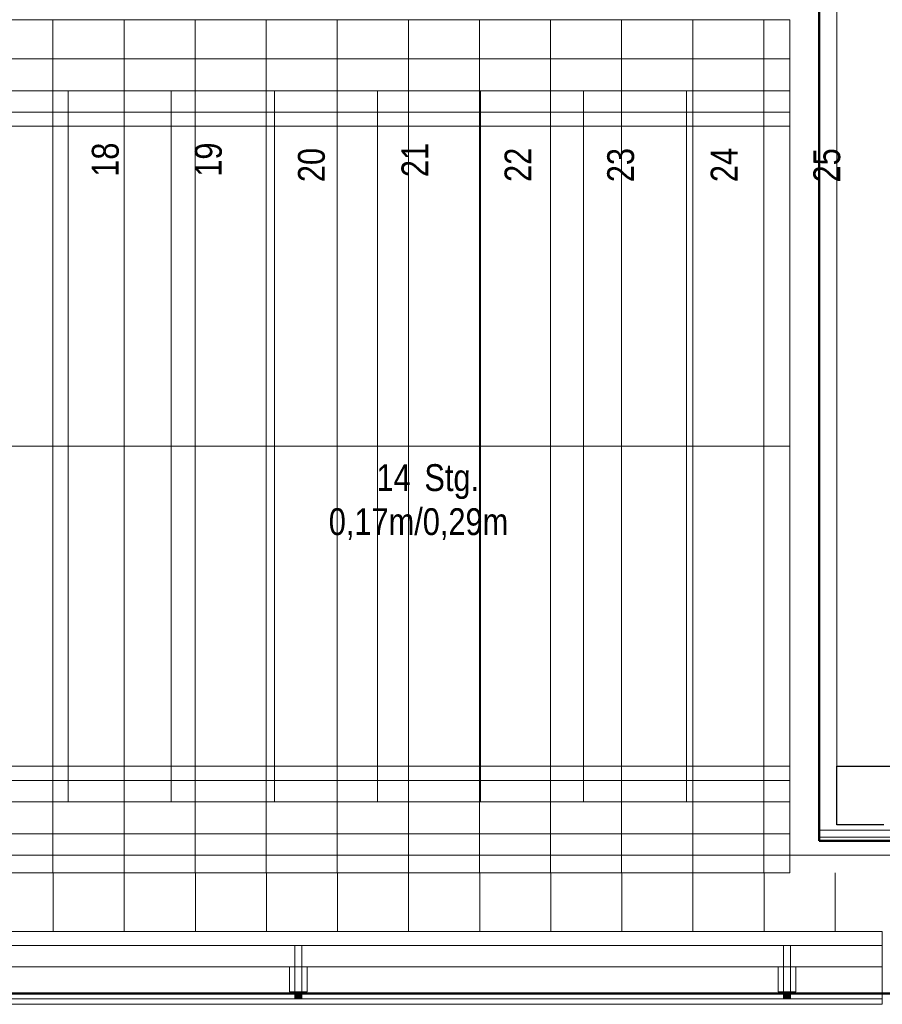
# Model space of a CAD drawing. Extents: x -620 to 300, y 62 to 1107.
# Tile 36 of 109: x -17 to 31, y 203 to 258. Entities that reach past the tile are written whole.
import ezdxf
from ezdxf.lldxf.tags import DXFTag

# ---------------------------------------------------------------- set-up
doc = ezdxf.new("R2010")
doc.units = 0
doc.layers.get('0').update_dxf_attribs({"lineweight": 35})
for name, color, linetype, lineweight, true_color in [('30 -33 Aussenwände- 7 Fassade_ Elemente', 7, 'Continuous', 9, 0x00aacc), ('30 -34 Innenwände- 6 Elemente', 7, 'Continuous', 9, 0xff6633), ('30 -35 Decken- 2.2 Treppen Außen', 7, 'Continuous', 9, 0x009999), ('30 -36 Dächer- 3 Dachbeläge', 7, 'Continuous', 15, 0x9999ff), ('30 -36 Dächer- 4 Dachbekleidungen', 7, 'Continuous', 9, 0xccccff), ('70 -75 Raumstempel- 1 Raumstempel', 1, 'Continuous', 50, 0xff0000)]:
    doc.layers.add(name, color=color, linetype=linetype, lineweight=lineweight, true_color=true_color)
doc.layers.add('60- 61 allgemeine Ausstattung- 4 Terrassen', color=7, linetype='Continuous', lineweight=9)
doc.layers.add('70 -71 Achsen- 1 Gebäudeachsen', color=7, linetype='STRICHPUNKT2-A06G9G5P8I', lineweight=18)
doc.styles.get("Standard").update_dxf_attribs({"font": 'ARIALN.TTF'})
tags = doc.linetypes.add('grob-A06G9G5Q8I', pattern=[14, 3, -8, 3]).pattern_tags.tags
tags[8:9] = [DXFTag(74, 4), DXFTag(75, 0), DXFTag(340, '0'), DXFTag(46, 0.0), DXFTag(50, 0.0), DXFTag(44, 0.0), DXFTag(45, 0.0)]
tags[6:7] = [DXFTag(74, 4), DXFTag(75, 0), DXFTag(340, '0'), DXFTag(46, 0.0), DXFTag(50, 0.0), DXFTag(44, 0.0), DXFTag(45, 0.0)]
tags[4:5] = [DXFTag(74, 4), DXFTag(75, 0), DXFTag(340, '0'), DXFTag(46, 0.0), DXFTag(50, 0.0), DXFTag(44, 0.0), DXFTag(45, 0.0)]
tags = doc.linetypes.add('STRICHPUNKT2-A06G9G5P8I', pattern=[12.7, 6.35, -3.175, 0, -3.175]).pattern_tags.tags
tags[10:11] = [DXFTag(74, 4), DXFTag(75, 0), DXFTag(340, '0'), DXFTag(46, 0.0), DXFTag(50, 0.0), DXFTag(44, 0.0), DXFTag(45, 0.0)]
tags[8:9] = [DXFTag(74, 4), DXFTag(75, 0), DXFTag(340, '0'), DXFTag(46, 0.0), DXFTag(50, 0.0), DXFTag(44, 0.0), DXFTag(45, 0.0)]
tags[6:7] = [DXFTag(74, 4), DXFTag(75, 0), DXFTag(340, '0'), DXFTag(46, 0.0), DXFTag(50, 0.0), DXFTag(44, 0.0), DXFTag(45, 0.0)]
tags[4:5] = [DXFTag(74, 4), DXFTag(75, 0), DXFTag(340, '0'), DXFTag(46, 0.0), DXFTag(50, 0.0), DXFTag(44, 0.0), DXFTag(45, 0.0)]

# ---------------------------------------------------------------- blocks, each defined once
blk = doc.blocks.new('Referenz-A06G9G5R8I')
at = {"layer": '30 -33 Aussenwände- 7 Fassade_ Elemente', "color": 0, "linetype": 'grob-A06G9G5Q8I', "ltscale": 0.13}
blk.add_line((27.582, 363.991), (27.582, 211.931), dxfattribs=at)
at = {"layer": '30 -33 Aussenwände- 7 Fassade_ Elemente', "color": 0, "linetype": 'Continuous', "ltscale": 0.13}
for p, q in [((27.582, 320.231), (27.582, 212.331)), ((28.582, 320.231), (28.582, 215.931)), ((28.582, 215.931), (32.422, 215.931)), ((27.582, 212.331), (32.422, 212.331)), ((27.582, 211.931), (32.422, 211.931)), ((31.722, 203.131), (-395.078, 203.131))]:
    blk.add_line(p, q, dxfattribs=at)
at = {"layer": '30 -33 Aussenwände- 7 Fassade_ Elemente', "color": 0, "linetype": 'Continuous', "lineweight": -2, "ltscale": 0.25}
for p, q in [((28.582, 215.931), (32.422, 215.931)), ((28.582, 212.631), (28.582, 215.931)), ((31.222, 212.631), (28.582, 212.631))]:
    blk.add_line(p, q, dxfattribs=at)
at = {"layer": '30 -34 Innenwände- 6 Elemente', "color": 0, "linetype": 'Continuous', "ltscale": 0.13}
for p, q in [((31.122, 206.631), (-399.278, 206.631)), ((31.122, 205.831), (31.122, 206.631)), ((-398.478, 205.831), (31.122, 205.831)), ((31.122, 204.631), (-397.278, 204.631)), ((31.122, 202.831), (31.122, 204.631)), ((-395.478, 202.831), (31.122, 202.831))]:
    blk.add_line(p, q, dxfattribs=at)
at = {"layer": '30 -35 Decken- 2.2 Treppen Außen', "color": 0, "linetype": 'grob-A06G9G5Q8I', "ltscale": 0.13}
for p, q in [((25.922, 257.931), (-100.477, 257.931)), ((25.922, 209.931), (25.922, 257.931)), ((25.922, 253.931), (25.922, 257.931)), ((-100.945, 255.731), (25.922, 255.731)), ((25.922, 255.731), (25.922, 253.931)), ((-101.327, 253.931), (25.922, 253.931)), ((-20.478, 253.931), (-14.678, 253.931)), ((-14.678, 213.931), (-14.678, 253.931)), ((-14.678, 253.931), (-8.878, 253.931)), ((-8.878, 213.931), (-8.878, 253.931)), ((-8.878, 253.931), (-3.078, 253.931)), ((-3.078, 213.931), (-3.078, 253.931)), ((-3.078, 253.931), (2.722, 253.931)), ((2.722, 253.931), (8.522, 253.931)), ((2.722, 213.931), (2.722, 253.931)), ((8.522, 253.931), (14.322, 253.931)), ((8.522, 213.931), (8.522, 253.931)), ((14.322, 253.931), (20.122, 253.931)), ((14.322, 213.931), (14.322, 253.931)), ((20.122, 213.931), (20.122, 253.931)), ((20.122, 253.931), (25.922, 253.931)), ((-101.582, 252.731), (25.922, 252.731)), ((25.922, 252.731), (25.922, 251.931)), ((25.922, 251.931), (-101.752, 251.931)), ((-105.578, 233.931), (25.922, 233.931)), ((25.922, 215.931), (-109.404, 215.931)), ((25.922, 215.131), (25.922, 215.931)), ((-109.574, 215.131), (25.922, 215.131)), ((25.922, 213.931), (-109.829, 213.931)), ((-20.478, 213.931), (-14.678, 213.931)), ((-14.678, 213.931), (-8.878, 213.931)), ((-8.878, 213.931), (-3.078, 213.931)), ((-3.078, 213.931), (2.722, 213.931)), ((2.722, 213.931), (8.522, 213.931)), ((8.522, 213.931), (14.322, 213.931)), ((14.322, 213.931), (20.122, 213.931)), ((20.122, 213.931), (25.922, 213.931)), ((25.922, 209.931), (25.922, 213.931)), ((25.922, 212.131), (25.922, 213.931)), ((-110.212, 212.131), (25.922, 212.131)), ((-110.68, 209.931), (25.922, 209.931))]:
    blk.add_line(p, q, dxfattribs=at)
at = {"layer": '30 -36 Dächer- 3 Dachbeläge', "color": 0, "linetype": 'Continuous', "ltscale": 0.15}
for p, q in [((-398.478, 205.831), (31.122, 205.831)), ((31.122, 205.831), (31.122, 202.531)), ((31.122, 202.531), (-398.478, 202.531))]:
    blk.add_line(p, q, dxfattribs=at)
at = {"layer": '30 -36 Dächer- 3 Dachbeläge', "color": 0, "lineweight": 9}
for p, q in [((-1.528, 203.231), (-1.928, 203.231)), ((-1.928, 203.231), (-1.928, 202.831)), ((-1.528, 202.831), (-1.528, 203.231)), ((25.972, 203.231), (25.572, 203.231)), ((25.572, 203.231), (25.572, 202.831)), ((25.972, 202.831), (25.972, 203.231))]:
    blk.add_line(p, q, dxfattribs=at)
at = {"layer": '30 -36 Dächer- 3 Dachbeläge', "color": 0, "lineweight": 0}
for points in [[(-1.928, 202.831), (-1.928, 203.231), (-1.528, 202.831)], [(-1.528, 202.831), (-1.928, 203.231), (-1.528, 203.231)], [(25.572, 202.831), (25.572, 203.231), (25.972, 202.831)], [(25.972, 202.831), (25.572, 203.231), (25.972, 203.231)]]:
    blk.add_solid(points, dxfattribs=at)
at = {"layer": '30 -36 Dächer- 4 Dachbekleidungen', "color": 0, "linetype": 'Continuous', "ltscale": 0.13}
for p, q in [((31.122, 206.631), (-399.278, 206.631)), ((31.122, 205.831), (31.122, 206.631)), ((-398.478, 205.831), (31.122, 205.831)), ((-1.528, 205.831), (-1.928, 205.831)), ((-1.928, 205.831), (-1.928, 204.631)), ((-1.528, 204.631), (-1.528, 205.831)), ((25.972, 205.831), (25.572, 205.831)), ((25.572, 205.831), (25.572, 204.631)), ((25.972, 204.631), (25.972, 205.831)), ((31.122, 204.631), (-397.278, 204.631)), ((-2.228, 204.631), (-2.228, 203.231)), ((-1.928, 203.231), (-1.928, 204.631)), ((-1.528, 204.631), (-1.528, 203.231)), ((-1.228, 204.631), (-1.228, 203.231)), ((25.272, 204.631), (25.272, 203.231)), ((25.572, 203.231), (25.572, 204.631)), ((25.972, 204.631), (25.972, 203.231)), ((26.272, 204.631), (26.272, 203.231)), ((31.122, 202.831), (31.122, 204.631)), ((-395.478, 202.831), (31.122, 202.831)), ((-2.228, 203.231), (-1.928, 203.231)), ((-1.528, 203.231), (-1.928, 203.231)), ((-1.228, 203.231), (-1.528, 203.231)), ((25.272, 203.231), (25.572, 203.231)), ((25.972, 203.231), (25.572, 203.231)), ((26.272, 203.231), (25.972, 203.231))]:
    blk.add_line(p, q, dxfattribs=at)
at = {"layer": '60- 61 allgemeine Ausstattung- 4 Terrassen', "color": 0}
for p, q in [((-15.535, 209.924), (-15.535, 257.931)), ((-11.535, 209.924), (-11.535, 257.931)), ((-7.535, 209.924), (-7.535, 257.931)), ((-3.535, 209.923), (-3.535, 257.931)), ((0.465, 209.923), (0.465, 257.931)), ((4.465, 209.923), (4.465, 257.931)), ((8.465, 209.923), (8.465, 257.931)), ((12.465, 209.922), (12.465, 257.931)), ((16.465, 209.922), (16.465, 257.931)), ((20.465, 209.922), (20.465, 257.931)), ((24.465, 209.921), (24.465, 257.931)), ((-15.522, 206.631), (-15.522, 209.927)), ((-11.522, 206.631), (-11.522, 209.927)), ((-7.522, 206.631), (-7.522, 209.927)), ((-3.522, 206.631), (-3.522, 209.927)), ((0.478, 206.631), (0.478, 209.927)), ((4.478, 206.631), (4.478, 209.927)), ((8.478, 206.631), (8.478, 209.927)), ((12.478, 206.631), (12.478, 209.927)), ((16.478, 206.631), (16.478, 209.927)), ((20.478, 206.631), (20.478, 209.927)), ((24.478, 206.631), (24.478, 209.927)), ((28.478, 206.631), (28.478, 209.927))]:
    blk.add_line(p, q, dxfattribs=at)
at = {"layer": '60- 61 allgemeine Ausstattung- 4 Terrassen', "color": 0, "linetype": 'Continuous', "lineweight": 18, "ltscale": 0.18}
blk.add_line((31.122, 202.531), (-395.078, 202.531), dxfattribs=at)
at = {"layer": '70 -71 Achsen- 1 Gebäudeachsen', "color": 0, "linetype": 'STRICHPUNKT2-A06G9G5P8I', "ltscale": 0.18}
blk.add_line((-538.531, 210.931), (76.472, 210.931), dxfattribs=at)
at = {"layer": '70 -75 Raumstempel- 1 Raumstempel', "color": 0, "linetype": 'Continuous', "ltscale": 0.5}
for p, q in [((27.582, 211.731), (27.582, 363.991)), ((31.722, 211.731), (27.582, 211.731)), ((-401.478, 203.131), (31.722, 203.131))]:
    blk.add_line(p, q, dxfattribs=at)
at = {"layer": '30 -35 Decken- 2.2 Treppen Außen', "color": 0, "linetype": 'ByBlock', "ltscale": 0.13, "char_height": 1.51033, "attachment_point": 1}
for s, insert, rotation in [('{\\fArial Narrow;18}', (-13.349, 249.092), 90.001), ('{\\fArial Narrow;19}', (-7.549, 249.095), 90.001), ('{\\fArial Narrow;20}', (-1.749, 248.79), 90.001), ('{\\fArial Narrow;21}', (4.075, 249.077), 90.001), ('{\\fArial Narrow;22}', (9.875, 248.802), 90.001), ('{\\fArial Narrow;24}', (21.475, 248.793), 90.001), ('{\\fArial Narrow;23}', (15.651, 248.787), 90.001), ('{\\fArial Narrow;25}', (27.251, 248.775), 90.001), ('{\\fArial Narrow;14}', (2.671, 232.921), 0.001), ('{\\fArial Narrow;Stg.}', (5.365, 232.921), 0.001), ('{\\fArial Narrow;0,17m/0,29m}', (-0.015, 230.443), 0.001)]:
    blk.add_mtext(s, dxfattribs=dict(at, insert=insert, rotation=rotation))

msp = doc.modelspace()

# ---------------------------------------------------------------- block references
at = {"color": 8, "lineweight": 25, "ltscale": 0.25, "true_color": 0x808080}
msp.add_blockref('Referenz-A06G9G5R8I', (0, 0), dxfattribs=at)

doc.saveas('drawing.dxf')
